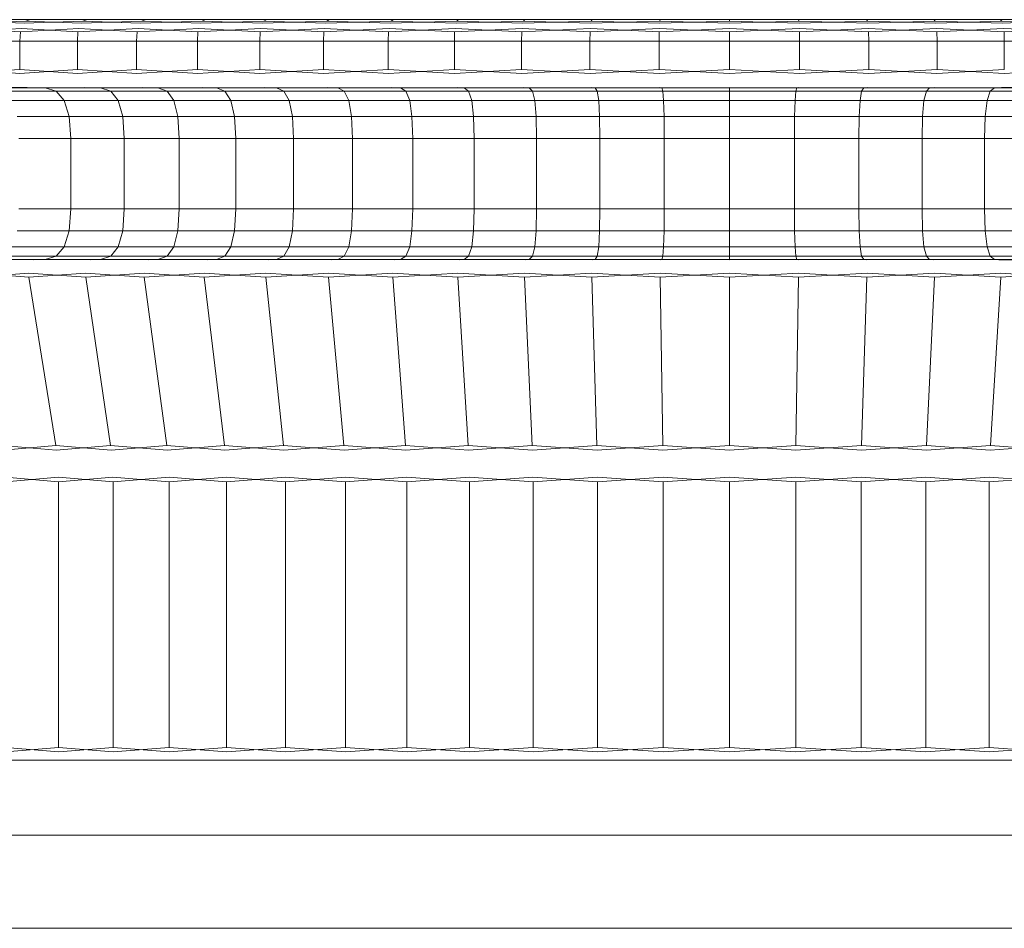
# Model space of a CAD drawing. Header units: millimetres. Extents: x 0 to 3102, y -513 to 108.
# Tile 5 of 32: x 386 to 402, y 92 to 108. Entities that reach past the tile are written whole.
import ezdxf

# ---------------------------------------------------------------- set-up
doc = ezdxf.new("R2010")
doc.units = ezdxf.units.MM
doc.layers.add('CI282602M_dwg', color=8, linetype='Continuous', lineweight=9)

# ---------------------------------------------------------------- blocks, each defined once
blk = doc.blocks.new('CI282602M_dwg-300031-Południe')
at = {"color": 18, "lineweight": 9}
for p, q in [((384.789, 107.762), (385.766, 107.797)), ((385.737, 107.762), (384.82, 107.797)), ((385.847, 107.82), (384.908, 107.82)), ((384.908, 107.82), (385.847, 107.82)), ((385.737, 107.762), (386.741, 107.797)), ((385.847, 107.82), (385.766, 107.797)), ((385.847, 107.82), (385.766, 107.797)), ((386.714, 107.762), (385.766, 107.797)), ((386.816, 107.82), (385.847, 107.82)), ((385.847, 107.82), (386.816, 107.82)), ((386.714, 107.762), (387.743, 107.797)), ((386.816, 107.82), (386.741, 107.797)), ((386.816, 107.82), (386.741, 107.797)), ((387.719, 107.762), (386.741, 107.797)), ((387.811, 107.82), (386.816, 107.82)), ((386.816, 107.82), (387.811, 107.82)), ((387.719, 107.762), (388.771, 107.797)), ((387.811, 107.82), (387.743, 107.797)), ((387.811, 107.82), (387.743, 107.797)), ((388.749, 107.762), (387.743, 107.797)), ((388.832, 107.82), (387.811, 107.82)), ((387.811, 107.82), (388.832, 107.82)), ((388.749, 107.762), (389.824, 107.797)), ((388.832, 107.82), (388.771, 107.797)), ((388.832, 107.82), (388.771, 107.797)), ((389.804, 107.762), (388.771, 107.797)), ((389.877, 107.82), (388.832, 107.82)), ((388.832, 107.82), (389.877, 107.82)), ((389.804, 107.762), (390.899, 107.797)), ((389.877, 107.82), (389.824, 107.797)), ((389.877, 107.82), (389.824, 107.797)), ((390.883, 107.762), (389.824, 107.797)), ((390.946, 107.82), (389.877, 107.82)), ((389.877, 107.82), (390.946, 107.82)), ((390.883, 107.762), (391.997, 107.797)), ((390.946, 107.82), (390.899, 107.797)), ((390.946, 107.82), (390.899, 107.797)), ((391.983, 107.762), (390.899, 107.797)), ((392.036, 107.82), (390.946, 107.82)), ((390.946, 107.82), (392.036, 107.82)), ((391.983, 107.762), (393.114, 107.797)), ((392.036, 107.82), (391.997, 107.797)), ((392.036, 107.82), (391.997, 107.797)), ((393.103, 107.762), (391.997, 107.797)), ((393.146, 107.82), (392.036, 107.82)), ((392.036, 107.82), (393.146, 107.82)), ((393.103, 107.762), (394.251, 107.797)), ((393.146, 107.82), (393.114, 107.797)), ((393.146, 107.82), (393.114, 107.797)), ((394.243, 107.762), (393.114, 107.797)), ((394.275, 107.82), (393.146, 107.82)), ((393.146, 107.82), (394.275, 107.82)), ((394.243, 107.762), (395.406, 107.797)), ((394.275, 107.82), (394.251, 107.797)), ((394.275, 107.82), (394.251, 107.797)), ((395.4, 107.762), (394.251, 107.797)), ((395.422, 107.82), (394.275, 107.82)), ((394.275, 107.82), (395.422, 107.82)), ((395.4, 107.762), (396.577, 107.797)), ((395.422, 107.82), (395.406, 107.797)), ((395.422, 107.82), (395.406, 107.797)), ((396.574, 107.762), (395.406, 107.797)), ((396.585, 107.82), (395.422, 107.82)), ((395.422, 107.82), (396.585, 107.82)), ((396.574, 107.762), (397.763, 107.797)), ((396.577, 107.797), (396.585, 107.82)), ((396.585, 107.82), (396.577, 107.797)), ((396.577, 107.797), (397.763, 107.762)), ((396.585, 107.82), (397.763, 107.82)), ((397.763, 107.82), (396.585, 107.82)), ((397.763, 107.82), (397.763, 107.797)), ((397.763, 107.82), (398.941, 107.82)), ((398.941, 107.82), (397.763, 107.82)), ((397.763, 107.82), (397.763, 107.797)), ((398.952, 107.762), (397.763, 107.797)), ((397.763, 107.762), (398.949, 107.797)), ((398.941, 107.82), (398.949, 107.797)), ((398.941, 107.82), (400.104, 107.82)), ((400.104, 107.82), (398.941, 107.82)), ((398.941, 107.82), (398.949, 107.797)), ((400.126, 107.762), (398.949, 107.797)), ((398.952, 107.762), (400.12, 107.797)), ((400.104, 107.82), (400.12, 107.797)), ((400.104, 107.82), (401.251, 107.82)), ((401.251, 107.82), (400.104, 107.82)), ((400.104, 107.82), (400.12, 107.797)), ((401.283, 107.762), (400.12, 107.797)), ((400.126, 107.762), (401.274, 107.797)), ((401.251, 107.82), (401.274, 107.797)), ((401.251, 107.82), (402.38, 107.82)), ((402.38, 107.82), (401.251, 107.82)), ((401.251, 107.82), (401.274, 107.797)), ((402.423, 107.762), (401.274, 107.797)), ((401.283, 107.762), (402.411, 107.797)), ((402.38, 107.82), (402.411, 107.797)), ((402.38, 107.82), (403.49, 107.82)), ((403.49, 107.82), (402.38, 107.82)), ((402.38, 107.82), (402.411, 107.797)), ((403.543, 107.762), (402.411, 107.797)), ((402.423, 107.762), (403.529, 107.797)), ((384.72, 107.613), (385.691, 107.67)), ((385.673, 107.613), (384.739, 107.67)), ((385.673, 107.613), (386.672, 107.67)), ((386.656, 107.613), (385.691, 107.67)), ((386.656, 107.613), (387.68, 107.67)), ((387.666, 107.613), (386.672, 107.67)), ((387.666, 107.613), (388.715, 107.67)), ((388.702, 107.613), (387.68, 107.67)), ((388.702, 107.613), (389.774, 107.67)), ((389.762, 107.613), (388.715, 107.67)), ((389.762, 107.613), (390.856, 107.67)), ((390.846, 107.613), (389.774, 107.67)), ((390.846, 107.613), (391.961, 107.67)), ((391.952, 107.613), (390.856, 107.67)), ((391.952, 107.613), (393.085, 107.67)), ((393.079, 107.613), (391.961, 107.67)), ((393.079, 107.613), (394.229, 107.67)), ((394.224, 107.613), (393.085, 107.67)), ((394.224, 107.613), (395.391, 107.67)), ((395.388, 107.613), (394.229, 107.67)), ((395.388, 107.613), (396.57, 107.67)), ((396.568, 107.613), (395.391, 107.67)), ((396.568, 107.613), (397.763, 107.67)), ((396.57, 107.67), (397.763, 107.613)), ((397.763, 107.613), (398.956, 107.67)), ((398.958, 107.613), (397.763, 107.67)), ((400.138, 107.613), (398.956, 107.67)), ((398.958, 107.613), (400.135, 107.67)), ((401.301, 107.613), (400.135, 107.67)), ((400.138, 107.613), (401.296, 107.67)), ((402.447, 107.613), (401.296, 107.67)), ((401.301, 107.613), (402.44, 107.67)), ((403.574, 107.613), (402.44, 107.67)), ((402.447, 107.613), (403.565, 107.67)), ((385.673, 107.613), (385.662, 107.452)), ((385.673, 107.613), (385.662, 107.452)), ((386.656, 107.613), (386.645, 107.452)), ((386.656, 107.613), (386.645, 107.452)), ((387.666, 107.613), (387.656, 107.452)), ((387.666, 107.613), (387.656, 107.452)), ((388.702, 107.613), (388.693, 107.452)), ((388.702, 107.613), (388.693, 107.452)), ((389.762, 107.613), (389.755, 107.452)), ((389.762, 107.613), (389.755, 107.452)), ((390.846, 107.613), (390.84, 107.452)), ((390.846, 107.613), (390.84, 107.452)), ((391.952, 107.613), (391.947, 107.452)), ((391.952, 107.613), (391.947, 107.452)), ((393.079, 107.613), (393.074, 107.452)), ((393.079, 107.613), (393.074, 107.452)), ((394.224, 107.613), (394.221, 107.452)), ((394.224, 107.613), (394.221, 107.452)), ((395.388, 107.613), (395.386, 107.452)), ((395.388, 107.613), (395.386, 107.452)), ((396.568, 107.613), (396.567, 107.452)), ((396.568, 107.613), (396.567, 107.452)), ((397.763, 107.613), (397.763, 107.452)), ((397.763, 107.613), (397.763, 107.452)), ((398.958, 107.613), (398.959, 107.452)), ((398.958, 107.613), (398.959, 107.452)), ((400.138, 107.613), (400.14, 107.452)), ((400.138, 107.613), (400.14, 107.452)), ((401.301, 107.613), (401.305, 107.452)), ((401.301, 107.613), (401.305, 107.452)), ((402.447, 107.613), (402.452, 107.452)), ((402.447, 107.613), (402.452, 107.452)), ((385.662, 107.452), (384.707, 107.452)), ((385.662, 107.452), (386.645, 107.452)), ((386.645, 107.452), (385.662, 107.452)), ((385.662, 107.452), (385.662, 106.972)), ((385.662, 107.452), (385.662, 106.972)), ((386.645, 107.452), (387.656, 107.452)), ((387.656, 107.452), (386.645, 107.452)), ((386.645, 107.452), (386.645, 106.972)), ((386.645, 107.452), (386.645, 106.972)), ((387.656, 107.452), (388.693, 107.452)), ((388.693, 107.452), (387.656, 107.452)), ((387.656, 107.452), (387.656, 106.972)), ((387.656, 107.452), (387.656, 106.972)), ((388.693, 107.452), (389.755, 107.452)), ((389.755, 107.452), (388.693, 107.452)), ((388.693, 107.452), (388.693, 106.972)), ((388.693, 107.452), (388.693, 106.972)), ((389.755, 107.452), (390.84, 107.452)), ((390.84, 107.452), (389.755, 107.452)), ((389.755, 107.452), (389.755, 106.972)), ((389.755, 107.452), (389.755, 106.972)), ((390.84, 107.452), (391.947, 107.452)), ((391.947, 107.452), (390.84, 107.452)), ((390.84, 107.452), (390.84, 106.972)), ((390.84, 107.452), (390.84, 106.972)), ((391.947, 107.452), (393.074, 107.452)), ((393.074, 107.452), (391.947, 107.452)), ((391.947, 107.452), (391.947, 106.972)), ((391.947, 107.452), (391.947, 106.972)), ((393.074, 107.452), (394.221, 107.452)), ((394.221, 107.452), (393.074, 107.452)), ((393.074, 107.452), (393.074, 106.972)), ((393.074, 107.452), (393.074, 106.972)), ((394.221, 107.452), (395.386, 107.452)), ((395.386, 107.452), (394.221, 107.452)), ((394.221, 107.452), (394.221, 106.972)), ((394.221, 107.452), (394.221, 106.972)), ((395.386, 107.452), (396.567, 107.452)), ((396.567, 107.452), (395.386, 107.452)), ((395.386, 107.452), (395.386, 106.972)), ((395.386, 107.452), (395.386, 106.972)), ((396.567, 107.452), (397.763, 107.452)), ((397.763, 107.452), (396.567, 107.452)), ((396.567, 107.452), (396.567, 106.972)), ((396.567, 107.452), (396.567, 106.972)), ((397.763, 107.452), (398.959, 107.452)), ((398.959, 107.452), (397.763, 107.452)), ((397.763, 107.452), (397.763, 106.972)), ((397.763, 107.452), (397.763, 106.972)), ((398.959, 107.452), (400.14, 107.452)), ((400.14, 107.452), (398.959, 107.452)), ((398.959, 107.452), (398.959, 106.972)), ((398.959, 107.452), (398.959, 106.972)), ((400.14, 107.452), (401.305, 107.452)), ((401.305, 107.452), (400.14, 107.452)), ((400.14, 107.452), (400.14, 106.972)), ((400.14, 107.452), (400.14, 106.972)), ((401.305, 107.452), (402.452, 107.452)), ((402.452, 107.452), (401.305, 107.452)), ((401.305, 107.452), (401.305, 106.972)), ((401.305, 107.452), (401.305, 106.972)), ((402.452, 107.452), (403.579, 107.452)), ((402.452, 107.452), (402.452, 106.972)), ((402.452, 107.452), (402.452, 106.972)), ((385.667, 106.903), (384.707, 106.972)), ((384.713, 106.903), (385.662, 106.972)), ((386.65, 106.903), (385.662, 106.972)), ((385.667, 106.903), (386.645, 106.972)), ((387.66, 106.903), (386.645, 106.972)), ((386.65, 106.903), (387.656, 106.972)), ((388.697, 106.903), (387.656, 106.972)), ((387.66, 106.903), (388.693, 106.972)), ((389.758, 106.903), (388.693, 106.972)), ((388.697, 106.903), (389.755, 106.972)), ((390.843, 106.903), (389.755, 106.972)), ((389.758, 106.903), (390.84, 106.972)), ((391.949, 106.903), (390.84, 106.972)), ((390.843, 106.903), (391.947, 106.972)), ((393.076, 106.903), (391.947, 106.972)), ((391.949, 106.903), (393.074, 106.972)), ((394.223, 106.903), (393.074, 106.972)), ((393.076, 106.903), (394.221, 106.972)), ((395.387, 106.903), (394.221, 106.972)), ((394.223, 106.903), (395.386, 106.972)), ((396.567, 106.903), (395.386, 106.972)), ((395.387, 106.903), (396.567, 106.972)), ((396.567, 106.903), (397.763, 106.972)), ((397.763, 106.903), (396.567, 106.972)), ((397.763, 106.903), (398.959, 106.972)), ((398.959, 106.903), (397.763, 106.972)), ((398.959, 106.903), (400.14, 106.972)), ((400.139, 106.903), (398.959, 106.972)), ((400.139, 106.903), (401.305, 106.972)), ((401.303, 106.903), (400.14, 106.972)), ((401.303, 106.903), (402.452, 106.972)), ((402.45, 106.903), (401.305, 106.972)), ((402.45, 106.903), (403.579, 106.972)), ((385.822, 106.656), (384.842, 106.665)), ((384.88, 106.656), (385.787, 106.665)), ((385.174, 106.656), (386.094, 106.656)), ((386.094, 106.656), (385.174, 106.656)), ((386.792, 106.656), (385.787, 106.665)), ((385.822, 106.656), (386.76, 106.665)), ((386.285, 106.602), (386.094, 106.656)), ((386.094, 106.656), (387.042, 106.656)), ((386.285, 106.602), (386.094, 106.656)), ((387.042, 106.656), (386.094, 106.656)), ((387.79, 106.656), (386.76, 106.665)), ((386.792, 106.656), (387.761, 106.665)), ((387.218, 106.602), (387.042, 106.656)), ((387.042, 106.656), (388.017, 106.656)), ((387.218, 106.602), (387.042, 106.656)), ((388.017, 106.656), (387.042, 106.656)), ((388.813, 106.656), (387.761, 106.665)), ((387.79, 106.656), (388.787, 106.665)), ((388.177, 106.602), (388.017, 106.656)), ((388.017, 106.656), (389.017, 106.656)), ((388.177, 106.602), (388.017, 106.656)), ((389.017, 106.656), (388.017, 106.656)), ((389.861, 106.656), (388.787, 106.665)), ((388.813, 106.656), (389.837, 106.665)), ((389.16, 106.602), (389.017, 106.656)), ((389.017, 106.656), (390.041, 106.656)), ((389.16, 106.602), (389.017, 106.656)), ((390.041, 106.656), (389.017, 106.656)), ((390.931, 106.656), (389.837, 106.665)), ((389.861, 106.656), (390.911, 106.665)), ((390.167, 106.602), (390.041, 106.656)), ((390.041, 106.656), (391.088, 106.656)), ((390.167, 106.602), (390.041, 106.656)), ((391.088, 106.656), (390.041, 106.656)), ((392.023, 106.656), (390.911, 106.665)), ((390.931, 106.656), (392.007, 106.665)), ((391.197, 106.602), (391.088, 106.656)), ((391.088, 106.656), (392.155, 106.656)), ((391.197, 106.602), (391.088, 106.656)), ((392.155, 106.656), (391.088, 106.656)), ((393.136, 106.656), (392.007, 106.665)), ((392.023, 106.656), (393.122, 106.665)), ((392.247, 106.602), (392.155, 106.656)), ((392.155, 106.656), (393.243, 106.656)), ((392.247, 106.602), (392.155, 106.656)), ((393.243, 106.656), (392.155, 106.656)), ((394.268, 106.656), (393.122, 106.665)), ((393.136, 106.656), (394.257, 106.665)), ((393.316, 106.602), (393.243, 106.656)), ((393.243, 106.656), (394.349, 106.656)), ((393.316, 106.602), (393.243, 106.656)), ((394.349, 106.656), (393.243, 106.656)), ((395.417, 106.656), (394.257, 106.665)), ((394.268, 106.656), (395.41, 106.665)), ((394.404, 106.602), (394.349, 106.656)), ((394.349, 106.656), (395.472, 106.656)), ((394.404, 106.602), (394.349, 106.656)), ((395.472, 106.656), (394.349, 106.656)), ((396.582, 106.656), (395.41, 106.665)), ((395.417, 106.656), (396.579, 106.665)), ((395.509, 106.602), (395.472, 106.656)), ((395.472, 106.656), (396.61, 106.656)), ((395.509, 106.602), (395.472, 106.656)), ((396.61, 106.656), (395.472, 106.656)), ((397.763, 106.656), (396.579, 106.665)), ((396.582, 106.656), (397.763, 106.665)), ((396.61, 106.656), (396.629, 106.602)), ((396.629, 106.602), (396.61, 106.656)), ((397.763, 106.656), (396.61, 106.656)), ((396.61, 106.656), (397.763, 106.656)), ((397.763, 106.656), (398.947, 106.665)), ((398.943, 106.656), (397.763, 106.665)), ((397.763, 106.602), (397.763, 106.656)), ((397.763, 106.656), (397.763, 106.602)), ((398.916, 106.656), (397.763, 106.656)), ((397.763, 106.656), (398.916, 106.656)), ((398.897, 106.602), (398.916, 106.656)), ((398.916, 106.656), (398.897, 106.602)), ((400.054, 106.656), (398.916, 106.656)), ((398.916, 106.656), (400.054, 106.656)), ((398.943, 106.656), (400.116, 106.665)), ((400.109, 106.656), (398.947, 106.665)), ((400.017, 106.602), (400.054, 106.656)), ((400.054, 106.656), (400.017, 106.602)), ((401.177, 106.656), (400.054, 106.656)), ((400.054, 106.656), (401.177, 106.656)), ((400.109, 106.656), (401.268, 106.665)), ((401.258, 106.656), (400.116, 106.665)), ((401.122, 106.602), (401.177, 106.656)), ((401.177, 106.656), (401.122, 106.602)), ((402.283, 106.656), (401.177, 106.656)), ((401.177, 106.656), (402.283, 106.656)), ((401.258, 106.656), (402.403, 106.665)), ((402.39, 106.656), (401.268, 106.665)), ((402.209, 106.602), (402.283, 106.656)), ((402.283, 106.656), (402.209, 106.602)), ((403.371, 106.656), (402.283, 106.656)), ((402.283, 106.656), (403.371, 106.656)), ((402.39, 106.656), (403.519, 106.665)), ((403.502, 106.656), (402.403, 106.665)), ((385.38, 106.602), (386.285, 106.602)), ((386.285, 106.602), (385.38, 106.602)), ((386.422, 106.439), (386.285, 106.602)), ((386.285, 106.602), (387.218, 106.602)), ((386.422, 106.439), (386.285, 106.602)), ((387.218, 106.602), (386.285, 106.602)), ((387.343, 106.439), (387.218, 106.602)), ((387.218, 106.602), (388.177, 106.602)), ((387.343, 106.439), (387.218, 106.602)), ((388.177, 106.602), (387.218, 106.602)), ((388.291, 106.439), (388.177, 106.602)), ((388.177, 106.602), (389.16, 106.602)), ((388.291, 106.439), (388.177, 106.602)), ((389.16, 106.602), (388.177, 106.602)), ((389.263, 106.439), (389.16, 106.602)), ((389.16, 106.602), (390.167, 106.602)), ((389.263, 106.439), (389.16, 106.602)), ((390.167, 106.602), (389.16, 106.602)), ((390.258, 106.439), (390.167, 106.602)), ((390.167, 106.602), (391.197, 106.602)), ((390.258, 106.439), (390.167, 106.602)), ((391.197, 106.602), (390.167, 106.602)), ((391.275, 106.439), (391.197, 106.602)), ((391.197, 106.602), (392.247, 106.602)), ((391.275, 106.439), (391.197, 106.602)), ((392.247, 106.602), (391.197, 106.602)), ((392.312, 106.439), (392.247, 106.602)), ((392.247, 106.602), (393.316, 106.602)), ((392.312, 106.439), (392.247, 106.602)), ((393.316, 106.602), (392.247, 106.602)), ((393.369, 106.439), (393.316, 106.602)), ((393.316, 106.602), (394.404, 106.602)), ((393.369, 106.439), (393.316, 106.602)), ((394.404, 106.602), (393.316, 106.602)), ((394.444, 106.439), (394.404, 106.602)), ((394.404, 106.602), (395.509, 106.602)), ((394.444, 106.439), (394.404, 106.602)), ((395.509, 106.602), (394.404, 106.602)), ((395.535, 106.439), (395.509, 106.602)), ((395.509, 106.602), (396.629, 106.602)), ((395.535, 106.439), (395.509, 106.602)), ((396.629, 106.602), (395.509, 106.602)), ((396.629, 106.602), (396.642, 106.439)), ((396.642, 106.439), (396.629, 106.602)), ((397.763, 106.602), (396.629, 106.602)), ((396.629, 106.602), (397.763, 106.602)), ((397.763, 106.439), (397.763, 106.602)), ((397.763, 106.602), (397.763, 106.439)), ((398.897, 106.602), (397.763, 106.602)), ((397.763, 106.602), (398.897, 106.602)), ((398.884, 106.439), (398.897, 106.602)), ((398.897, 106.602), (398.884, 106.439)), ((400.017, 106.602), (398.897, 106.602)), ((398.897, 106.602), (400.017, 106.602)), ((399.991, 106.439), (400.017, 106.602)), ((400.017, 106.602), (399.991, 106.439)), ((401.122, 106.602), (400.017, 106.602)), ((400.017, 106.602), (401.122, 106.602)), ((401.082, 106.439), (401.122, 106.602)), ((401.122, 106.602), (401.082, 106.439)), ((402.209, 106.602), (401.122, 106.602)), ((401.122, 106.602), (402.209, 106.602)), ((402.157, 106.439), (402.209, 106.602)), ((402.209, 106.602), (402.157, 106.439)), ((403.279, 106.602), (402.209, 106.602)), ((402.209, 106.602), (403.279, 106.602)), ((385.527, 106.439), (386.422, 106.439)), ((386.422, 106.439), (385.527, 106.439)), ((386.422, 106.439), (387.343, 106.439)), ((386.504, 106.169), (386.422, 106.439)), ((386.504, 106.169), (386.422, 106.439)), ((387.343, 106.439), (386.422, 106.439)), ((387.343, 106.439), (388.291, 106.439)), ((387.419, 106.169), (387.343, 106.439)), ((387.419, 106.169), (387.343, 106.439)), ((388.291, 106.439), (387.343, 106.439)), ((388.291, 106.439), (389.263, 106.439)), ((388.359, 106.169), (388.291, 106.439)), ((388.359, 106.169), (388.291, 106.439)), ((389.263, 106.439), (388.291, 106.439)), ((389.263, 106.439), (390.258, 106.439)), ((389.324, 106.169), (389.263, 106.439)), ((389.324, 106.169), (389.263, 106.439)), ((390.258, 106.439), (389.263, 106.439)), ((390.258, 106.439), (391.275, 106.439)), ((390.312, 106.169), (390.258, 106.439)), ((390.312, 106.169), (390.258, 106.439)), ((391.275, 106.439), (390.258, 106.439)), ((391.275, 106.439), (392.312, 106.439)), ((391.321, 106.169), (391.275, 106.439)), ((391.321, 106.169), (391.275, 106.439)), ((392.312, 106.439), (391.275, 106.439)), ((392.312, 106.439), (393.369, 106.439)), ((392.351, 106.169), (392.312, 106.439)), ((392.351, 106.169), (392.312, 106.439)), ((393.369, 106.439), (392.312, 106.439)), ((393.369, 106.439), (394.444, 106.439)), ((393.401, 106.169), (393.369, 106.439)), ((393.401, 106.169), (393.369, 106.439)), ((394.444, 106.439), (393.369, 106.439)), ((394.444, 106.439), (395.535, 106.439)), ((394.468, 106.169), (394.444, 106.439)), ((394.468, 106.169), (394.444, 106.439)), ((395.535, 106.439), (394.444, 106.439)), ((395.535, 106.439), (396.642, 106.439)), ((395.551, 106.169), (395.535, 106.439)), ((395.551, 106.169), (395.535, 106.439)), ((396.642, 106.439), (395.535, 106.439)), ((396.642, 106.439), (396.65, 106.169)), ((396.65, 106.169), (396.642, 106.439)), ((397.763, 106.439), (396.642, 106.439)), ((396.642, 106.439), (397.763, 106.439)), ((397.763, 106.169), (397.763, 106.439)), ((397.763, 106.439), (397.763, 106.169)), ((398.884, 106.439), (397.763, 106.439)), ((397.763, 106.439), (398.884, 106.439)), ((398.876, 106.169), (398.884, 106.439)), ((398.884, 106.439), (398.876, 106.169)), ((399.991, 106.439), (398.884, 106.439)), ((398.884, 106.439), (399.991, 106.439)), ((399.975, 106.169), (399.991, 106.439)), ((399.991, 106.439), (399.975, 106.169)), ((401.082, 106.439), (399.991, 106.439)), ((399.991, 106.439), (401.082, 106.439)), ((401.058, 106.169), (401.082, 106.439)), ((401.082, 106.439), (401.058, 106.169)), ((402.157, 106.439), (401.082, 106.439)), ((401.082, 106.439), (402.157, 106.439)), ((402.125, 106.169), (402.157, 106.439)), ((402.157, 106.439), (402.125, 106.169)), ((403.214, 106.439), (402.157, 106.439)), ((402.157, 106.439), (403.214, 106.439)), ((386.504, 106.169), (385.616, 106.169)), ((385.616, 106.169), (386.504, 106.169)), ((387.419, 106.169), (386.504, 106.169)), ((386.531, 105.791), (386.504, 106.169)), ((386.531, 105.791), (386.504, 106.169)), ((386.504, 106.169), (387.419, 106.169)), ((388.359, 106.169), (387.419, 106.169)), ((387.444, 105.791), (387.419, 106.169)), ((387.444, 105.791), (387.419, 106.169)), ((387.419, 106.169), (388.359, 106.169)), ((389.324, 106.169), (388.359, 106.169)), ((388.382, 105.791), (388.359, 106.169)), ((388.382, 105.791), (388.359, 106.169)), ((388.359, 106.169), (389.324, 106.169)), ((390.312, 106.169), (389.324, 106.169)), ((389.345, 105.791), (389.324, 106.169)), ((389.345, 105.791), (389.324, 106.169)), ((389.324, 106.169), (390.312, 106.169)), ((391.321, 106.169), (390.312, 106.169)), ((390.33, 105.791), (390.312, 106.169)), ((390.33, 105.791), (390.312, 106.169)), ((390.312, 106.169), (391.321, 106.169)), ((392.351, 106.169), (391.321, 106.169)), ((391.337, 105.791), (391.321, 106.169)), ((391.337, 105.791), (391.321, 106.169)), ((391.321, 106.169), (392.351, 106.169)), ((393.401, 106.169), (392.351, 106.169)), ((392.365, 105.791), (392.351, 106.169)), ((392.365, 105.791), (392.351, 106.169)), ((392.351, 106.169), (393.401, 106.169)), ((394.468, 106.169), (393.401, 106.169)), ((393.411, 105.791), (393.401, 106.169)), ((393.411, 105.791), (393.401, 106.169)), ((393.401, 106.169), (394.468, 106.169)), ((395.551, 106.169), (394.468, 106.169)), ((394.475, 105.791), (394.468, 106.169)), ((394.475, 105.791), (394.468, 106.169)), ((394.468, 106.169), (395.551, 106.169)), ((396.65, 106.169), (395.551, 106.169)), ((395.556, 105.791), (395.551, 106.169)), ((395.556, 105.791), (395.551, 106.169)), ((395.551, 106.169), (396.65, 106.169)), ((396.65, 106.169), (396.653, 105.791)), ((396.653, 105.791), (396.65, 106.169)), ((396.65, 106.169), (397.763, 106.169)), ((397.763, 106.169), (396.65, 106.169)), ((397.763, 105.791), (397.763, 106.169)), ((397.763, 106.169), (397.763, 105.791)), ((397.763, 106.169), (398.876, 106.169)), ((398.876, 106.169), (397.763, 106.169)), ((398.873, 105.791), (398.876, 106.169)), ((398.876, 106.169), (398.873, 105.791)), ((398.876, 106.169), (399.975, 106.169)), ((399.975, 106.169), (398.876, 106.169)), ((399.969, 105.791), (399.975, 106.169)), ((399.975, 106.169), (399.969, 105.791)), ((399.975, 106.169), (401.058, 106.169)), ((401.058, 106.169), (399.975, 106.169)), ((401.05, 105.791), (401.058, 106.169)), ((401.058, 106.169), (401.05, 105.791)), ((401.058, 106.169), (402.125, 106.169)), ((402.125, 106.169), (401.058, 106.169)), ((402.115, 105.791), (402.125, 106.169)), ((402.125, 106.169), (402.115, 105.791)), ((402.125, 106.169), (403.174, 106.169)), ((403.174, 106.169), (402.125, 106.169)), ((386.531, 105.791), (385.645, 105.791)), ((385.645, 105.791), (386.531, 105.791)), ((387.444, 105.791), (386.531, 105.791)), ((386.531, 105.791), (387.444, 105.791)), ((386.531, 104.594), (386.531, 105.791)), ((386.531, 104.594), (386.531, 105.791)), ((388.382, 105.791), (387.444, 105.791)), ((387.444, 105.791), (388.382, 105.791)), ((387.444, 104.594), (387.444, 105.791)), ((387.444, 104.594), (387.444, 105.791)), ((389.345, 105.791), (388.382, 105.791)), ((388.382, 105.791), (389.345, 105.791)), ((388.382, 104.594), (388.382, 105.791)), ((388.382, 104.594), (388.382, 105.791)), ((390.33, 105.791), (389.345, 105.791)), ((389.345, 105.791), (390.33, 105.791)), ((389.345, 104.594), (389.345, 105.791)), ((389.345, 104.594), (389.345, 105.791)), ((391.337, 105.791), (390.33, 105.791)), ((390.33, 105.791), (391.337, 105.791)), ((390.33, 104.594), (390.33, 105.791)), ((390.33, 104.594), (390.33, 105.791)), ((392.365, 105.791), (391.337, 105.791)), ((391.337, 105.791), (392.365, 105.791)), ((391.337, 104.594), (391.337, 105.791)), ((391.337, 104.594), (391.337, 105.791)), ((393.411, 105.791), (392.365, 105.791)), ((392.365, 105.791), (393.411, 105.791)), ((392.365, 104.594), (392.365, 105.791)), ((392.365, 104.594), (392.365, 105.791)), ((394.475, 105.791), (393.411, 105.791)), ((393.411, 105.791), (394.475, 105.791)), ((393.411, 104.594), (393.411, 105.791)), ((393.411, 104.594), (393.411, 105.791)), ((395.556, 105.791), (394.475, 105.791)), ((394.475, 105.791), (395.556, 105.791)), ((394.475, 104.594), (394.475, 105.791)), ((394.475, 104.594), (394.475, 105.791)), ((396.653, 105.791), (395.556, 105.791)), ((395.556, 105.791), (396.653, 105.791)), ((395.556, 104.594), (395.556, 105.791)), ((395.556, 104.594), (395.556, 105.791)), ((396.653, 105.791), (397.763, 105.791)), ((397.763, 105.791), (396.653, 105.791)), ((396.653, 105.791), (396.653, 104.594)), ((396.653, 104.594), (396.653, 105.791)), ((397.763, 105.791), (398.873, 105.791)), ((398.873, 105.791), (397.763, 105.791)), ((397.763, 104.594), (397.763, 105.791)), ((397.763, 105.791), (397.763, 104.594)), ((398.873, 105.791), (399.969, 105.791)), ((399.969, 105.791), (398.873, 105.791)), ((398.873, 104.594), (398.873, 105.791)), ((398.873, 105.791), (398.873, 104.594)), ((399.969, 105.791), (401.05, 105.791)), ((401.05, 105.791), (399.969, 105.791)), ((399.969, 104.594), (399.969, 105.791)), ((399.969, 105.791), (399.969, 104.594)), ((401.05, 105.791), (402.115, 105.791)), ((402.115, 105.791), (401.05, 105.791)), ((401.05, 104.594), (401.05, 105.791)), ((401.05, 105.791), (401.05, 104.594)), ((402.115, 105.791), (403.161, 105.791)), ((403.161, 105.791), (402.115, 105.791)), ((402.115, 104.594), (402.115, 105.791)), ((402.115, 105.791), (402.115, 104.594)), ((385.645, 104.594), (386.531, 104.594)), ((386.531, 104.594), (385.645, 104.594)), ((386.504, 104.216), (386.531, 104.594)), ((386.504, 104.216), (386.531, 104.594)), ((386.531, 104.594), (387.444, 104.594)), ((387.444, 104.594), (386.531, 104.594)), ((387.419, 104.216), (387.444, 104.594)), ((387.419, 104.216), (387.444, 104.594)), ((387.444, 104.594), (388.382, 104.594)), ((388.382, 104.594), (387.444, 104.594)), ((388.359, 104.216), (388.382, 104.594)), ((388.359, 104.216), (388.382, 104.594)), ((388.382, 104.594), (389.345, 104.594)), ((389.345, 104.594), (388.382, 104.594)), ((389.324, 104.216), (389.345, 104.594)), ((389.324, 104.216), (389.345, 104.594)), ((389.345, 104.594), (390.33, 104.594)), ((390.33, 104.594), (389.345, 104.594)), ((390.312, 104.216), (390.33, 104.594)), ((390.312, 104.216), (390.33, 104.594)), ((390.33, 104.594), (391.337, 104.594)), ((391.337, 104.594), (390.33, 104.594)), ((391.321, 104.216), (391.337, 104.594)), ((391.321, 104.216), (391.337, 104.594)), ((391.337, 104.594), (392.365, 104.594)), ((392.365, 104.594), (391.337, 104.594)), ((392.351, 104.216), (392.365, 104.594)), ((392.351, 104.216), (392.365, 104.594)), ((392.365, 104.594), (393.411, 104.594)), ((393.411, 104.594), (392.365, 104.594)), ((393.401, 104.216), (393.411, 104.594)), ((393.401, 104.216), (393.411, 104.594)), ((393.411, 104.594), (394.475, 104.594)), ((394.475, 104.594), (393.411, 104.594)), ((394.468, 104.216), (394.475, 104.594)), ((394.468, 104.216), (394.475, 104.594)), ((394.475, 104.594), (395.556, 104.594)), ((395.556, 104.594), (394.475, 104.594)), ((395.551, 104.216), (395.556, 104.594)), ((395.551, 104.216), (395.556, 104.594)), ((395.556, 104.594), (396.653, 104.594)), ((396.653, 104.594), (395.556, 104.594)), ((396.653, 104.594), (396.65, 104.216)), ((396.65, 104.216), (396.653, 104.594)), ((397.763, 104.594), (396.653, 104.594)), ((396.653, 104.594), (397.763, 104.594)), ((397.763, 104.216), (397.763, 104.594)), ((397.763, 104.594), (397.763, 104.216)), ((398.873, 104.594), (397.763, 104.594)), ((397.763, 104.594), (398.873, 104.594)), ((398.876, 104.216), (398.873, 104.594)), ((399.969, 104.594), (398.873, 104.594)), ((398.873, 104.594), (398.876, 104.216)), ((398.873, 104.594), (399.969, 104.594)), ((399.975, 104.216), (399.969, 104.594)), ((401.05, 104.594), (399.969, 104.594)), ((399.969, 104.594), (399.975, 104.216)), ((399.969, 104.594), (401.05, 104.594)), ((401.058, 104.216), (401.05, 104.594)), ((402.115, 104.594), (401.05, 104.594)), ((401.05, 104.594), (401.058, 104.216)), ((401.05, 104.594), (402.115, 104.594)), ((402.125, 104.216), (402.115, 104.594)), ((403.161, 104.594), (402.115, 104.594)), ((402.115, 104.594), (402.125, 104.216)), ((402.115, 104.594), (403.161, 104.594)), ((385.616, 104.216), (386.504, 104.216)), ((386.504, 104.216), (385.616, 104.216)), ((386.422, 103.946), (386.504, 104.216)), ((386.422, 103.946), (386.504, 104.216)), ((386.504, 104.216), (387.419, 104.216)), ((387.419, 104.216), (386.504, 104.216)), ((387.343, 103.946), (387.419, 104.216)), ((387.343, 103.946), (387.419, 104.216)), ((387.419, 104.216), (388.359, 104.216)), ((388.359, 104.216), (387.419, 104.216)), ((388.291, 103.946), (388.359, 104.216)), ((388.291, 103.946), (388.359, 104.216)), ((388.359, 104.216), (389.324, 104.216)), ((389.324, 104.216), (388.359, 104.216)), ((389.263, 103.946), (389.324, 104.216)), ((389.263, 103.946), (389.324, 104.216)), ((389.324, 104.216), (390.312, 104.216)), ((390.312, 104.216), (389.324, 104.216)), ((390.258, 103.946), (390.312, 104.216)), ((390.258, 103.946), (390.312, 104.216)), ((390.312, 104.216), (391.321, 104.216)), ((391.321, 104.216), (390.312, 104.216)), ((391.275, 103.946), (391.321, 104.216)), ((391.275, 103.946), (391.321, 104.216)), ((391.321, 104.216), (392.351, 104.216)), ((392.351, 104.216), (391.321, 104.216)), ((392.312, 103.946), (392.351, 104.216)), ((392.312, 103.946), (392.351, 104.216)), ((392.351, 104.216), (393.401, 104.216)), ((393.401, 104.216), (392.351, 104.216)), ((393.369, 103.946), (393.401, 104.216)), ((393.369, 103.946), (393.401, 104.216)), ((393.401, 104.216), (394.468, 104.216)), ((394.468, 104.216), (393.401, 104.216)), ((394.444, 103.946), (394.468, 104.216)), ((394.444, 103.946), (394.468, 104.216)), ((394.468, 104.216), (395.551, 104.216)), ((395.551, 104.216), (394.468, 104.216)), ((395.535, 103.946), (395.551, 104.216)), ((395.535, 103.946), (395.551, 104.216)), ((395.551, 104.216), (396.65, 104.216)), ((396.65, 104.216), (395.551, 104.216)), ((396.65, 104.216), (396.642, 103.946)), ((396.642, 103.946), (396.65, 104.216)), ((397.763, 104.216), (396.65, 104.216)), ((396.65, 104.216), (397.763, 104.216)), ((397.763, 103.946), (397.763, 104.216)), ((397.763, 104.216), (397.763, 103.946)), ((398.876, 104.216), (397.763, 104.216)), ((397.763, 104.216), (398.876, 104.216)), ((398.884, 103.946), (398.876, 104.216)), ((399.975, 104.216), (398.876, 104.216)), ((398.876, 104.216), (398.884, 103.946)), ((398.876, 104.216), (399.975, 104.216)), ((399.991, 103.946), (399.975, 104.216)), ((401.058, 104.216), (399.975, 104.216)), ((399.975, 104.216), (399.991, 103.946)), ((399.975, 104.216), (401.058, 104.216)), ((401.082, 103.946), (401.058, 104.216)), ((402.125, 104.216), (401.058, 104.216)), ((401.058, 104.216), (401.082, 103.946)), ((401.058, 104.216), (402.125, 104.216)), ((402.157, 103.946), (402.125, 104.216)), ((403.174, 104.216), (402.125, 104.216)), ((402.125, 104.216), (402.157, 103.946)), ((402.125, 104.216), (403.174, 104.216)), ((385.527, 103.946), (386.422, 103.946)), ((386.422, 103.946), (385.527, 103.946)), ((386.285, 103.784), (386.422, 103.946)), ((386.285, 103.784), (386.422, 103.946)), ((386.422, 103.946), (387.343, 103.946)), ((387.343, 103.946), (386.422, 103.946)), ((387.218, 103.784), (387.343, 103.946)), ((387.218, 103.784), (387.343, 103.946)), ((387.343, 103.946), (388.291, 103.946)), ((388.291, 103.946), (387.343, 103.946)), ((388.177, 103.784), (388.291, 103.946)), ((388.177, 103.784), (388.291, 103.946)), ((388.291, 103.946), (389.263, 103.946)), ((389.263, 103.946), (388.291, 103.946)), ((389.16, 103.784), (389.263, 103.946)), ((389.16, 103.784), (389.263, 103.946)), ((389.263, 103.946), (390.258, 103.946)), ((390.258, 103.946), (389.263, 103.946)), ((390.167, 103.784), (390.258, 103.946)), ((390.167, 103.784), (390.258, 103.946)), ((390.258, 103.946), (391.275, 103.946)), ((391.275, 103.946), (390.258, 103.946)), ((391.197, 103.784), (391.275, 103.946)), ((391.197, 103.784), (391.275, 103.946)), ((391.275, 103.946), (392.312, 103.946)), ((392.312, 103.946), (391.275, 103.946)), ((392.247, 103.784), (392.312, 103.946)), ((392.247, 103.784), (392.312, 103.946)), ((392.312, 103.946), (393.369, 103.946)), ((393.369, 103.946), (392.312, 103.946)), ((393.316, 103.784), (393.369, 103.946)), ((393.316, 103.784), (393.369, 103.946)), ((393.369, 103.946), (394.444, 103.946)), ((394.444, 103.946), (393.369, 103.946)), ((394.404, 103.784), (394.444, 103.946)), ((394.404, 103.784), (394.444, 103.946)), ((394.444, 103.946), (395.535, 103.946)), ((395.535, 103.946), (394.444, 103.946)), ((395.509, 103.784), (395.535, 103.946)), ((395.509, 103.784), (395.535, 103.946)), ((395.535, 103.946), (396.642, 103.946)), ((396.642, 103.946), (395.535, 103.946)), ((396.642, 103.946), (396.629, 103.784)), ((396.629, 103.784), (396.642, 103.946)), ((397.763, 103.946), (396.642, 103.946)), ((396.642, 103.946), (397.763, 103.946)), ((397.763, 103.784), (397.763, 103.946)), ((397.763, 103.946), (397.763, 103.784)), ((398.884, 103.946), (397.763, 103.946)), ((397.763, 103.946), (398.884, 103.946)), ((398.897, 103.784), (398.884, 103.946)), ((399.991, 103.946), (398.884, 103.946)), ((398.884, 103.946), (398.897, 103.784)), ((398.884, 103.946), (399.991, 103.946)), ((400.017, 103.784), (399.991, 103.946)), ((401.082, 103.946), (399.991, 103.946)), ((399.991, 103.946), (400.017, 103.784)), ((399.991, 103.946), (401.082, 103.946)), ((401.122, 103.784), (401.082, 103.946)), ((402.157, 103.946), (401.082, 103.946)), ((401.082, 103.946), (401.122, 103.784)), ((401.082, 103.946), (402.157, 103.946)), ((402.209, 103.784), (402.157, 103.946)), ((403.214, 103.946), (402.157, 103.946)), ((402.157, 103.946), (402.209, 103.784)), ((402.157, 103.946), (403.214, 103.946)), ((386.285, 103.784), (385.38, 103.784)), ((385.38, 103.784), (386.285, 103.784)), ((386.094, 103.73), (386.285, 103.784)), ((386.094, 103.73), (386.285, 103.784)), ((387.218, 103.784), (386.285, 103.784)), ((386.285, 103.784), (387.218, 103.784)), ((387.042, 103.73), (387.218, 103.784)), ((387.042, 103.73), (387.218, 103.784)), ((388.177, 103.784), (387.218, 103.784)), ((387.218, 103.784), (388.177, 103.784)), ((388.017, 103.73), (388.177, 103.784)), ((388.017, 103.73), (388.177, 103.784)), ((389.16, 103.784), (388.177, 103.784)), ((388.177, 103.784), (389.16, 103.784)), ((389.017, 103.73), (389.16, 103.784)), ((389.017, 103.73), (389.16, 103.784)), ((390.167, 103.784), (389.16, 103.784)), ((389.16, 103.784), (390.167, 103.784)), ((390.041, 103.73), (390.167, 103.784)), ((390.041, 103.73), (390.167, 103.784)), ((391.197, 103.784), (390.167, 103.784)), ((390.167, 103.784), (391.197, 103.784)), ((391.088, 103.73), (391.197, 103.784)), ((391.088, 103.73), (391.197, 103.784)), ((392.247, 103.784), (391.197, 103.784)), ((391.197, 103.784), (392.247, 103.784)), ((392.155, 103.73), (392.247, 103.784)), ((392.155, 103.73), (392.247, 103.784)), ((393.316, 103.784), (392.247, 103.784)), ((392.247, 103.784), (393.316, 103.784)), ((393.243, 103.73), (393.316, 103.784)), ((393.243, 103.73), (393.316, 103.784)), ((394.404, 103.784), (393.316, 103.784)), ((393.316, 103.784), (394.404, 103.784)), ((394.349, 103.73), (394.404, 103.784)), ((394.349, 103.73), (394.404, 103.784)), ((395.509, 103.784), (394.404, 103.784)), ((394.404, 103.784), (395.509, 103.784)), ((395.472, 103.73), (395.509, 103.784)), ((395.472, 103.73), (395.509, 103.784)), ((396.629, 103.784), (395.509, 103.784)), ((395.509, 103.784), (396.629, 103.784)), ((396.629, 103.784), (396.61, 103.73)), ((396.61, 103.73), (396.629, 103.784)), ((396.629, 103.784), (397.763, 103.784)), ((397.763, 103.784), (396.629, 103.784)), ((397.763, 103.73), (397.763, 103.784)), ((397.763, 103.784), (397.763, 103.73)), ((397.763, 103.784), (398.897, 103.784)), ((398.897, 103.784), (397.763, 103.784)), ((398.916, 103.73), (398.897, 103.784)), ((398.897, 103.784), (400.017, 103.784)), ((398.897, 103.784), (398.916, 103.73)), ((400.017, 103.784), (398.897, 103.784)), ((400.054, 103.73), (400.017, 103.784)), ((400.017, 103.784), (401.122, 103.784)), ((400.017, 103.784), (400.054, 103.73)), ((401.122, 103.784), (400.017, 103.784)), ((401.177, 103.73), (401.122, 103.784)), ((401.122, 103.784), (402.209, 103.784)), ((401.122, 103.784), (401.177, 103.73)), ((402.209, 103.784), (401.122, 103.784)), ((402.283, 103.73), (402.209, 103.784)), ((402.209, 103.784), (403.279, 103.784)), ((402.209, 103.784), (402.283, 103.73)), ((403.279, 103.784), (402.209, 103.784)), ((385.931, 103.73), (384.961, 103.721)), ((384.997, 103.73), (385.897, 103.721)), ((386.094, 103.73), (385.174, 103.73)), ((385.174, 103.73), (386.094, 103.73)), ((386.892, 103.73), (385.897, 103.721)), ((385.931, 103.73), (386.861, 103.721)), ((387.042, 103.73), (386.094, 103.73)), ((386.094, 103.73), (387.042, 103.73)), ((387.881, 103.73), (386.861, 103.721)), ((386.892, 103.73), (387.853, 103.721)), ((388.017, 103.73), (387.042, 103.73)), ((387.042, 103.73), (388.017, 103.73)), ((388.894, 103.73), (387.853, 103.721)), ((387.881, 103.73), (388.869, 103.721)), ((389.017, 103.73), (388.017, 103.73)), ((388.017, 103.73), (389.017, 103.73)), ((389.932, 103.73), (388.869, 103.721)), ((388.894, 103.73), (389.91, 103.721)), ((390.041, 103.73), (389.017, 103.73)), ((389.017, 103.73), (390.041, 103.73)), ((390.993, 103.73), (389.91, 103.721)), ((389.932, 103.73), (390.974, 103.721)), ((391.088, 103.73), (390.041, 103.73)), ((390.041, 103.73), (391.088, 103.73)), ((392.076, 103.73), (390.974, 103.721)), ((390.993, 103.73), (392.06, 103.721)), ((392.155, 103.73), (391.088, 103.73)), ((391.088, 103.73), (392.155, 103.73)), ((393.178, 103.73), (392.06, 103.721)), ((392.076, 103.73), (393.165, 103.721)), ((393.243, 103.73), (392.155, 103.73)), ((392.155, 103.73), (393.243, 103.73)), ((394.299, 103.73), (393.165, 103.721)), ((393.178, 103.73), (394.29, 103.721)), ((394.349, 103.73), (393.243, 103.73)), ((393.243, 103.73), (394.349, 103.73)), ((395.438, 103.73), (394.29, 103.721)), ((394.299, 103.73), (395.432, 103.721)), ((395.472, 103.73), (394.349, 103.73)), ((394.349, 103.73), (395.472, 103.73)), ((396.593, 103.73), (395.432, 103.721)), ((396.59, 103.721), (395.438, 103.73)), ((396.61, 103.73), (395.472, 103.73)), ((395.472, 103.73), (396.61, 103.73)), ((397.763, 103.73), (396.59, 103.721)), ((397.763, 103.721), (396.593, 103.73)), ((396.61, 103.73), (397.763, 103.73)), ((397.763, 103.73), (396.61, 103.73)), ((397.763, 103.73), (398.916, 103.73)), ((398.916, 103.73), (397.763, 103.73)), ((398.933, 103.73), (397.763, 103.721)), ((398.936, 103.721), (397.763, 103.73)), ((398.916, 103.73), (400.054, 103.73)), ((400.054, 103.73), (398.916, 103.73)), ((400.094, 103.721), (398.933, 103.73)), ((400.088, 103.73), (398.936, 103.721)), ((400.054, 103.73), (401.177, 103.73)), ((401.177, 103.73), (400.054, 103.73)), ((401.236, 103.721), (400.088, 103.73)), ((401.226, 103.73), (400.094, 103.721)), ((401.177, 103.73), (402.283, 103.73)), ((402.283, 103.73), (401.177, 103.73)), ((402.361, 103.721), (401.226, 103.73)), ((402.348, 103.73), (401.236, 103.721)), ((402.283, 103.73), (403.371, 103.73)), ((403.371, 103.73), (402.283, 103.73)), ((403.466, 103.721), (402.348, 103.73)), ((403.45, 103.73), (402.361, 103.721)), ((384.87, 103.494), (385.819, 103.428)), ((385.813, 103.494), (384.876, 103.428)), ((385.813, 103.494), (386.789, 103.428)), ((386.784, 103.494), (385.819, 103.428)), ((386.276, 100.554), (385.819, 103.428)), ((386.276, 100.554), (385.819, 103.428)), ((386.784, 103.494), (387.787, 103.428)), ((387.782, 103.494), (386.789, 103.428)), ((387.209, 100.554), (386.789, 103.428)), ((387.209, 100.554), (386.789, 103.428)), ((387.782, 103.494), (388.81, 103.428)), ((388.806, 103.494), (387.787, 103.428)), ((388.169, 100.554), (387.787, 103.428)), ((388.169, 100.554), (387.787, 103.428)), ((388.806, 103.494), (389.858, 103.428)), ((389.855, 103.494), (388.81, 103.428)), ((389.153, 100.554), (388.81, 103.428)), ((389.153, 100.554), (388.81, 103.428)), ((389.855, 103.494), (390.929, 103.428)), ((390.926, 103.494), (389.858, 103.428)), ((390.161, 100.554), (389.858, 103.428)), ((390.161, 100.554), (389.858, 103.428)), ((390.926, 103.494), (392.022, 103.428)), ((392.019, 103.494), (390.929, 103.428)), ((391.191, 100.554), (390.929, 103.428)), ((391.191, 100.554), (390.929, 103.428)), ((392.019, 103.494), (393.135, 103.428)), ((393.133, 103.494), (392.022, 103.428)), ((392.242, 100.554), (392.022, 103.428)), ((392.242, 100.554), (392.022, 103.428)), ((393.133, 103.494), (394.267, 103.428)), ((394.265, 103.494), (393.135, 103.428)), ((393.312, 100.554), (393.135, 103.428)), ((393.312, 100.554), (393.135, 103.428)), ((394.265, 103.494), (395.416, 103.428)), ((395.415, 103.494), (394.267, 103.428)), ((394.401, 100.554), (394.267, 103.428)), ((394.401, 100.554), (394.267, 103.428)), ((396.582, 103.428), (395.415, 103.494)), ((396.582, 103.494), (395.416, 103.428)), ((395.506, 100.554), (395.416, 103.428)), ((395.506, 100.554), (395.416, 103.428)), ((397.763, 103.494), (396.582, 103.428)), ((397.763, 103.428), (396.582, 103.494)), ((396.582, 103.428), (396.628, 100.554)), ((396.628, 100.554), (396.582, 103.428)), ((398.944, 103.494), (397.763, 103.428)), ((398.944, 103.428), (397.763, 103.494)), ((397.763, 100.554), (397.763, 103.428)), ((397.763, 103.428), (397.763, 100.554)), ((398.898, 100.554), (398.944, 103.428)), ((398.944, 103.428), (398.898, 100.554)), ((400.111, 103.494), (398.944, 103.428)), ((400.109, 103.428), (398.944, 103.494)), ((400.019, 100.554), (400.109, 103.428)), ((400.109, 103.428), (400.019, 100.554)), ((401.261, 103.494), (400.109, 103.428)), ((401.259, 103.428), (400.111, 103.494)), ((401.125, 100.554), (401.259, 103.428)), ((401.259, 103.428), (401.125, 100.554)), ((402.393, 103.494), (401.259, 103.428)), ((402.391, 103.428), (401.261, 103.494)), ((402.214, 100.554), (402.391, 103.428)), ((402.391, 103.428), (402.214, 100.554)), ((403.507, 103.494), (402.391, 103.428)), ((403.504, 103.428), (402.393, 103.494)), ((385.37, 100.554), (386.286, 100.478)), ((386.276, 100.554), (385.381, 100.478)), ((386.276, 100.554), (387.219, 100.478)), ((387.209, 100.554), (386.286, 100.478)), ((387.209, 100.554), (388.177, 100.478)), ((388.169, 100.554), (387.219, 100.478)), ((388.169, 100.554), (389.161, 100.478)), ((389.153, 100.554), (388.177, 100.478)), ((389.153, 100.554), (390.168, 100.478)), ((390.161, 100.554), (389.161, 100.478)), ((390.161, 100.554), (391.197, 100.478)), ((391.191, 100.554), (390.168, 100.478)), ((391.191, 100.554), (392.247, 100.478)), ((392.242, 100.554), (391.197, 100.478)), ((392.242, 100.554), (393.316, 100.478)), ((393.312, 100.554), (392.247, 100.478)), ((393.312, 100.554), (394.404, 100.478)), ((394.401, 100.554), (393.316, 100.478)), ((394.401, 100.554), (395.508, 100.478)), ((395.506, 100.554), (394.404, 100.478)), ((396.629, 100.478), (395.506, 100.554)), ((396.628, 100.554), (395.508, 100.478)), ((397.763, 100.478), (396.628, 100.554)), ((397.763, 100.554), (396.629, 100.478)), ((398.898, 100.554), (397.763, 100.478)), ((398.897, 100.478), (397.763, 100.554)), ((400.019, 100.554), (398.897, 100.478)), ((400.017, 100.478), (398.898, 100.554)), ((401.125, 100.554), (400.017, 100.478)), ((401.122, 100.478), (400.019, 100.554)), ((402.214, 100.554), (401.122, 100.478)), ((402.21, 100.478), (401.125, 100.554)), ((403.284, 100.554), (402.21, 100.478)), ((403.279, 100.478), (402.214, 100.554)), ((385.42, 100.014), (386.324, 99.935)), ((386.322, 100.014), (385.422, 99.935)), ((386.322, 100.014), (387.253, 99.935)), ((387.252, 100.014), (386.324, 99.935)), ((386.324, 95.402), (386.324, 99.935)), ((386.324, 95.402), (386.324, 99.935)), ((387.252, 100.014), (388.209, 99.935)), ((388.208, 100.014), (387.253, 99.935)), ((387.253, 95.402), (387.253, 99.935)), ((387.253, 95.402), (387.253, 99.935)), ((388.208, 100.014), (389.189, 99.935)), ((389.188, 100.014), (388.209, 99.935)), ((388.209, 95.402), (388.209, 99.935)), ((388.209, 95.402), (388.209, 99.935)), ((389.188, 100.014), (390.193, 99.935)), ((390.192, 100.014), (389.189, 99.935)), ((389.189, 95.402), (389.189, 99.935)), ((389.189, 95.402), (389.189, 99.935)), ((390.192, 100.014), (391.218, 99.935)), ((391.218, 100.014), (390.193, 99.935)), ((390.193, 95.402), (390.193, 99.935)), ((390.193, 95.402), (390.193, 99.935)), ((391.218, 100.014), (392.265, 99.935)), ((392.264, 100.014), (391.218, 99.935)), ((391.218, 95.402), (391.218, 99.935)), ((391.218, 95.402), (391.218, 99.935)), ((392.264, 100.014), (393.331, 99.935)), ((393.33, 100.014), (392.265, 99.935)), ((392.265, 95.402), (392.265, 99.935)), ((392.265, 95.402), (392.265, 99.935)), ((393.33, 100.014), (394.415, 99.935)), ((394.414, 100.014), (393.331, 99.935)), ((393.331, 95.402), (393.331, 99.935)), ((393.331, 95.402), (393.331, 99.935)), ((394.414, 100.014), (395.516, 99.935)), ((395.515, 100.014), (394.415, 99.935)), ((394.415, 95.402), (394.415, 99.935)), ((394.415, 95.402), (394.415, 99.935)), ((396.632, 99.935), (395.515, 100.014)), ((396.632, 100.014), (395.516, 99.935)), ((395.516, 95.402), (395.516, 99.935)), ((395.516, 95.402), (395.516, 99.935)), ((397.763, 100.014), (396.632, 99.935)), ((397.763, 99.935), (396.632, 100.014)), ((396.632, 99.935), (396.632, 95.402)), ((396.632, 95.402), (396.632, 99.935)), ((398.894, 100.014), (397.763, 99.935)), ((398.894, 99.935), (397.763, 100.014)), ((397.763, 95.402), (397.763, 99.935)), ((397.763, 99.935), (397.763, 95.402)), ((400.01, 100.014), (398.894, 99.935)), ((400.01, 99.935), (398.894, 100.014)), ((398.894, 95.402), (398.894, 99.935)), ((398.894, 99.935), (398.894, 95.402)), ((401.111, 100.014), (400.01, 99.935)), ((401.111, 99.935), (400.01, 100.014)), ((400.01, 95.402), (400.01, 99.935)), ((400.01, 99.935), (400.01, 95.402)), ((402.196, 100.014), (401.111, 99.935)), ((402.195, 99.935), (401.111, 100.014)), ((401.111, 95.402), (401.111, 99.935)), ((401.111, 99.935), (401.111, 95.402)), ((403.262, 100.014), (402.195, 99.935)), ((402.195, 95.402), (402.195, 99.935)), ((402.195, 99.935), (402.195, 95.402)), ((403.261, 99.935), (402.196, 100.014)), ((385.422, 95.402), (386.329, 95.333)), ((386.324, 95.402), (385.427, 95.333)), ((386.324, 95.402), (387.258, 95.333)), ((387.253, 95.402), (386.329, 95.333)), ((387.253, 95.402), (388.213, 95.333)), ((388.209, 95.402), (387.258, 95.333)), ((388.209, 95.402), (389.193, 95.333)), ((389.189, 95.402), (388.213, 95.333)), ((389.189, 95.402), (390.196, 95.333)), ((390.193, 95.402), (389.193, 95.333)), ((390.193, 95.402), (391.221, 95.333)), ((391.218, 95.402), (390.196, 95.333)), ((391.218, 95.402), (392.267, 95.333)), ((392.265, 95.402), (391.221, 95.333)), ((392.265, 95.402), (393.333, 95.333)), ((393.331, 95.402), (392.267, 95.333)), ((393.331, 95.402), (394.416, 95.333)), ((394.415, 95.402), (393.333, 95.333)), ((394.415, 95.402), (395.517, 95.333)), ((395.516, 95.402), (394.416, 95.333)), ((396.633, 95.333), (395.516, 95.402)), ((396.632, 95.402), (395.517, 95.333)), ((397.763, 95.333), (396.632, 95.402)), ((397.763, 95.402), (396.633, 95.333)), ((398.894, 95.402), (397.763, 95.333)), ((398.893, 95.333), (397.763, 95.402)), ((400.01, 95.402), (398.893, 95.333)), ((400.009, 95.333), (398.894, 95.402)), ((401.111, 95.402), (400.009, 95.333)), ((401.11, 95.333), (400.01, 95.402)), ((402.195, 95.402), (401.11, 95.333)), ((402.193, 95.333), (401.111, 95.402)), ((403.261, 95.402), (402.193, 95.333)), ((403.259, 95.333), (402.195, 95.402)), ((18.856, 95.189), (774.141, 95.189)), ((0.782, 93.911), (792.39, 93.911)), ((0.782, 92.32), (792.39, 92.32))]:
    blk.add_line(p, q, dxfattribs=at)

msp = doc.modelspace()

# ---------------------------------------------------------------- block references
at = {"layer": 'CI282602M_dwg', "color": 18}
msp.add_blockref('CI282602M_dwg-300031-Południe', (0, 0), dxfattribs=at)

doc.saveas('drawing.dxf')
